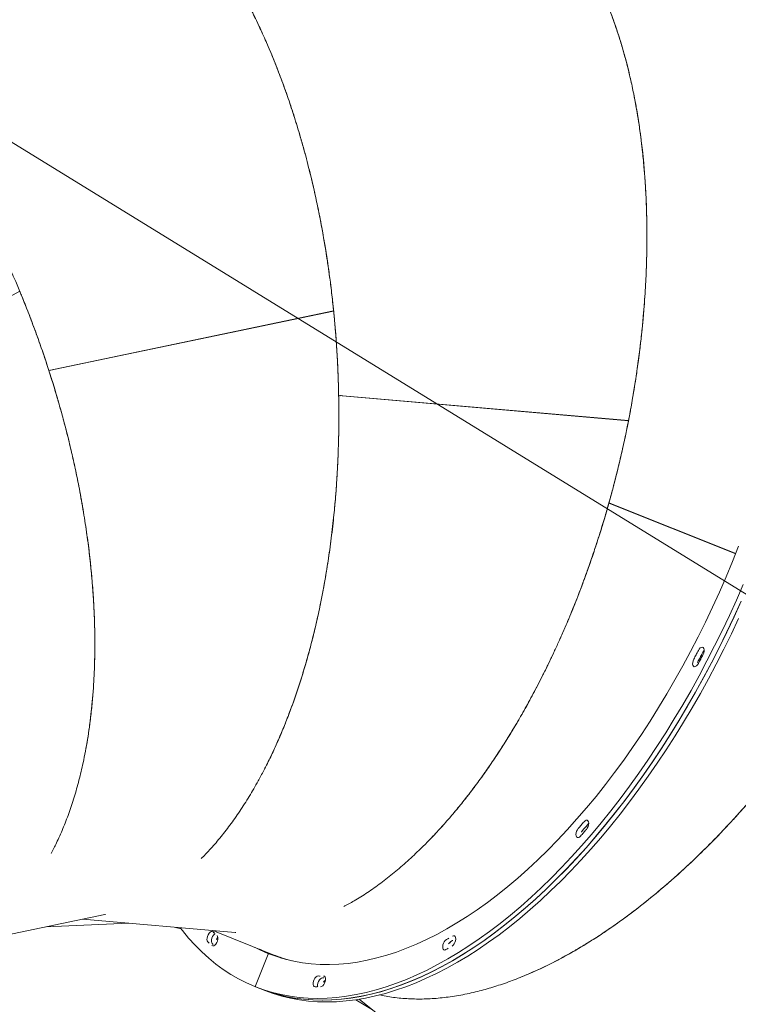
# Model space of a CAD drawing. Extents: x 5459245 to 5462690, y 5971016 to 5972523.
# Tile 50 of 136: x 5462442.124 to 5462442.627, y 5972214.26 to 5972214.949. Entities that reach past the tile are written whole.
import ezdxf

# ---------------------------------------------------------------- set-up
doc = ezdxf.new("R2010")
doc.units = 0
doc.layers.add('A_MAŁA ARCHITEKTURA', color=195, linetype='CONTINUOUS', lineweight=9)

# ---------------------------------------------------------------- blocks, each defined once
blk = doc.blocks.new('MEGA')
at = {"layer": 'A_MAŁA ARCHITEKTURA'}
for p, q in [((5462444.56116, 5972220.61495), (5462444.56116, 5972216.37942)), ((5462444.47545, 5972219.36803), (5462444.29876, 5972219.46927)), ((5462444.57876, 5972219.17355), (5462444.43884, 5972219.3215)), ((5462444.57882, 5972219.17359), (5462444.43888, 5972219.32155)), ((5462444.5781, 5972219.17435), (5462444.439, 5972219.32143)), ((5462444.43963, 5972219.32076), (5462444.43968, 5972219.32062)), ((5462444.43971, 5972219.32068), (5462444.43975, 5972219.32054)), ((5462444.43995, 5972219.32043), (5462444.44, 5972219.32028)), ((5462444.5781, 5972219.17435), (5462444.57882, 5972219.17359)), ((5462444.06148, 5972219.16646), (5462444.135, 5972219.08872)), ((5462444.62151, 5972218.95753), (5462444.53027, 5972219.13959)), ((5462444.62158, 5972218.95755), (5462444.53033, 5972219.13962)), ((5462444.62111, 5972218.95849), (5462444.53041, 5972219.13947)), ((5462444.53082, 5972219.13865), (5462444.53082, 5972219.13849)), ((5462444.53087, 5972219.13855), (5462444.53087, 5972219.13839)), ((5462444.53103, 5972219.13823), (5462444.53103, 5972219.13808)), ((5462444.10638, 5972219.11899), (5462444.13872, 5972219.07118)), ((5462444.12422, 5972219.10012), (5462444.17216, 5972219.00446)), ((5462444.15304, 5972219.04262), (5462444.15451, 5972219.03788)), ((5462444.16513, 5972219.0185), (5462444.17292, 5972218.97351)), ((5462444.16226, 5972219.01299), (5462444.16242, 5972219.01249)), ((5462444.17134, 5972218.97679), (5462444.14778, 5972218.97271)), ((5462444.14733, 5972218.97238), (5462444.14724, 5972218.97288)), ((5462444.14733, 5972218.97237), (5462444.14791, 5972218.96902)), ((5462444.14844, 5972218.96598), (5462444.14791, 5972218.96902)), ((5462444.14795, 5972218.9688), (5462444.14853, 5972218.96546)), ((5462444.17292, 5972218.97351), (5462444.17409, 5972218.96679)), ((5462444.14844, 5972218.96596), (5462444.14844, 5972218.96598)), ((5462444.62111, 5972218.95849), (5462444.62158, 5972218.95755)), ((5462444.1762, 5972218.93327), (5462444.1762, 5972218.93276)), ((5462444.5816, 5972218.84486), (5462444.56528, 5972218.93901)), ((5462444.58166, 5972218.84487), (5462444.56534, 5972218.93903)), ((5462444.58166, 5972218.84487), (5462444.56537, 5972218.93887)), ((5462444.56553, 5972218.93796), (5462444.56549, 5972218.93781)), ((5462444.56555, 5972218.93785), (5462444.56551, 5972218.9377)), ((5462444.56561, 5972218.9375), (5462444.56557, 5972218.93735)), ((5462444.17796, 5972218.90588), (5462444.16777, 5972218.82231)), ((5462444.17642, 5972218.90769), (5462444.17654, 5972218.89424)), ((5462444.3669, 5972218.83359), (5462444.36675, 5972218.83361)), ((5462444.36675, 5972218.83361), (5462444.3669, 5972218.83359))]:
    blk.add_line(p, q, dxfattribs=at)
at = {"layer": 'A_MAŁA ARCHITEKTURA', "flags": 128}
for points in [[(5462444.14733, 5972218.97237), (5462444.14858, 5972218.96624), (5462444.15017, 5972218.96018), (5462444.1521, 5972218.95419), (5462444.15437, 5972218.94828), (5462444.15699, 5972218.94244), (5462444.15993, 5972218.9367), (5462444.16321, 5972218.93104), (5462444.16683, 5972218.92548), (5462444.17077, 5972218.92001), (5462444.17503, 5972218.91466), (5462444.17961, 5972218.90941), (5462444.18451, 5972218.90427), (5462444.18973, 5972218.89926), (5462444.19525, 5972218.89437), (5462444.20107, 5972218.8896), (5462444.20719, 5972218.88496), (5462444.21361, 5972218.88046), (5462444.22031, 5972218.8761), (5462444.22729, 5972218.87189), (5462444.23455, 5972218.86781), (5462444.24208, 5972218.86389), (5462444.24987, 5972218.86012), (5462444.25792, 5972218.85651), (5462444.26622, 5972218.85306), (5462444.27475, 5972218.84977), (5462444.28353, 5972218.84664), (5462444.29253, 5972218.84369), (5462444.30175, 5972218.8409), (5462444.31118, 5972218.83829), (5462444.32081, 5972218.83585), (5462444.33064, 5972218.83359), (5462444.34066, 5972218.8315), (5462444.35085, 5972218.8296), (5462444.36122, 5972218.82789), (5462444.37174, 5972218.82635), (5462444.38242, 5972218.825), (5462444.39323, 5972218.82384), (5462444.40418, 5972218.82287), (5462444.41526, 5972218.82208), (5462444.42644, 5972218.82149), (5462444.43773, 5972218.82108), (5462444.44912, 5972218.82086), (5462444.46059, 5972218.82084), (5462444.47213, 5972218.821), (5462444.48374, 5972218.82135), (5462444.49541, 5972218.8219), (5462444.50712, 5972218.82263), (5462444.51886, 5972218.82355), (5462444.53063, 5972218.82466), (5462444.54241, 5972218.82596), (5462444.5542, 5972218.82744), (5462444.56598, 5972218.82911)], [(5462444.14791, 5972218.96902), (5462444.14916, 5972218.9629), (5462444.15075, 5972218.95684), (5462444.15268, 5972218.95085), (5462444.15495, 5972218.94493), (5462444.15757, 5972218.9391), (5462444.16051, 5972218.93335), (5462444.16379, 5972218.92769), (5462444.16741, 5972218.92213), (5462444.17134, 5972218.91667), (5462444.17561, 5972218.91131), (5462444.18019, 5972218.90606), (5462444.18509, 5972218.90093), (5462444.19031, 5972218.89591), (5462444.19583, 5972218.89102), (5462444.20165, 5972218.88626), (5462444.20777, 5972218.88162), (5462444.21419, 5972218.87712), (5462444.22089, 5972218.87276), (5462444.22787, 5972218.86854), (5462444.23513, 5972218.86447), (5462444.24266, 5972218.86055), (5462444.25045, 5972218.85678), (5462444.2585, 5972218.85317), (5462444.2668, 5972218.84971), (5462444.27533, 5972218.84642), (5462444.28411, 5972218.8433), (5462444.29311, 5972218.84034), (5462444.30233, 5972218.83755), (5462444.31176, 5972218.83494), (5462444.32139, 5972218.8325), (5462444.33122, 5972218.83024), (5462444.34124, 5972218.82816), (5462444.35143, 5972218.82626), (5462444.3618, 5972218.82454), (5462444.37232, 5972218.82301), (5462444.383, 5972218.82166), (5462444.39381, 5972218.8205), (5462444.40476, 5972218.81952), (5462444.41584, 5972218.81874), (5462444.42702, 5972218.81814), (5462444.43831, 5972218.81773), (5462444.4497, 5972218.81752), (5462444.46117, 5972218.81749), (5462444.47271, 5972218.81766), (5462444.48432, 5972218.81801), (5462444.49599, 5972218.81855), (5462444.5077, 5972218.81929), (5462444.51944, 5972218.82021), (5462444.53121, 5972218.82132), (5462444.54299, 5972218.82261), (5462444.55478, 5972218.8241)], [(5462444.5552, 5972218.82415), (5462444.54341, 5972218.82266), (5462444.53163, 5972218.82136), (5462444.51986, 5972218.82024), (5462444.50812, 5972218.81932), (5462444.49641, 5972218.81858), (5462444.48474, 5972218.81803), (5462444.47313, 5972218.81766), (5462444.46158, 5972218.81749), (5462444.45011, 5972218.81751), (5462444.43872, 5972218.81772), (5462444.42742, 5972218.81812), (5462444.41623, 5972218.81871), (5462444.40516, 5972218.81949), (5462444.3942, 5972218.82046), (5462444.38338, 5972218.82161), (5462444.3727, 5972218.82296), (5462444.36217, 5972218.82448), (5462444.3518, 5972218.82619), (5462444.3416, 5972218.82809), (5462444.33158, 5972218.83016), (5462444.32174, 5972218.83242), (5462444.3121, 5972218.83485), (5462444.30266, 5972218.83746), (5462444.29343, 5972218.84024), (5462444.28442, 5972218.84319), (5462444.27564, 5972218.84631), (5462444.2671, 5972218.84959), (5462444.25879, 5972218.85304), (5462444.25073, 5972218.85665), (5462444.24293, 5972218.86041), (5462444.2354, 5972218.86433), (5462444.22813, 5972218.86839), (5462444.22113, 5972218.87261), (5462444.21442, 5972218.87696), (5462444.208, 5972218.88146), (5462444.20186, 5972218.88609), (5462444.19603, 5972218.89085), (5462444.1905, 5972218.89574), (5462444.18527, 5972218.90075), (5462444.18036, 5972218.90588), (5462444.17577, 5972218.91112), (5462444.17149, 5972218.91648), (5462444.16754, 5972218.92193), (5462444.16392, 5972218.92749), (5462444.16062, 5972218.93315), (5462444.15766, 5972218.93889), (5462444.15504, 5972218.94472), (5462444.15276, 5972218.95064), (5462444.15081, 5972218.95662), (5462444.14921, 5972218.96268), (5462444.14795, 5972218.9688)], [(5462444.54399, 5972218.81932), (5462444.53221, 5972218.81802), (5462444.52044, 5972218.8169), (5462444.5087, 5972218.81597), (5462444.49699, 5972218.81523), (5462444.48532, 5972218.81468), (5462444.47371, 5972218.81432), (5462444.46216, 5972218.81415), (5462444.45069, 5972218.81417), (5462444.4393, 5972218.81438), (5462444.428, 5972218.81478), (5462444.41681, 5972218.81537), (5462444.40574, 5972218.81615), (5462444.39478, 5972218.81712), (5462444.38396, 5972218.81827), (5462444.37328, 5972218.81961), (5462444.36275, 5972218.82114), (5462444.35238, 5972218.82285), (5462444.34218, 5972218.82474), (5462444.33216, 5972218.82682), (5462444.32232, 5972218.82907), (5462444.31268, 5972218.83151), (5462444.30324, 5972218.83411), (5462444.29401, 5972218.83689), (5462444.285, 5972218.83985), (5462444.27622, 5972218.84296), (5462444.26768, 5972218.84625), (5462444.25937, 5972218.8497), (5462444.25131, 5972218.8533), (5462444.24351, 5972218.85707), (5462444.23598, 5972218.86098), (5462444.22871, 5972218.86505), (5462444.22171, 5972218.86926), (5462444.215, 5972218.87362), (5462444.20858, 5972218.87811), (5462444.20244, 5972218.88274), (5462444.19661, 5972218.8875), (5462444.19108, 5972218.89239), (5462444.18585, 5972218.8974), (5462444.18094, 5972218.90253), (5462444.17635, 5972218.90778), (5462444.17207, 5972218.91313), (5462444.16812, 5972218.91859), (5462444.1645, 5972218.92415), (5462444.1612, 5972218.9298), (5462444.15824, 5972218.93555), (5462444.15562, 5972218.94138), (5462444.15334, 5972218.94729), (5462444.15139, 5972218.95328), (5462444.14979, 5972218.95934), (5462444.14853, 5972218.96546)], [(5462444.1549, 5972219.03889), (5462444.15402, 5972219.03656), (5462444.1518, 5972219.03008), (5462444.14992, 5972219.02361), (5462444.14838, 5972219.01716), (5462444.14718, 5972219.01073), (5462444.14632, 5972219.00432), (5462444.14582, 5972218.99795), (5462444.14565, 5972218.99161), (5462444.14584, 5972218.98532), (5462444.14637, 5972218.97907), (5462444.14724, 5972218.97288)], [(5462444.16445, 5972219.01776), (5462444.1644, 5972219.01841), (5462444.16397, 5972219.01898), (5462444.1632, 5972219.0194), (5462444.16217, 5972219.01964), (5462444.16098, 5972219.01967), (5462444.15975, 5972219.01949), (5462444.15859, 5972219.01911), (5462444.15763, 5972219.01858), (5462444.15694, 5972219.01794), (5462444.15661, 5972219.01727)], [(5462444.15719, 5972219.01392), (5462444.15752, 5972219.0146), (5462444.15821, 5972219.01524), (5462444.15917, 5972219.01577), (5462444.16033, 5972219.01614), (5462444.16156, 5972219.01632), (5462444.16275, 5972219.01629), (5462444.16378, 5972219.01606), (5462444.16408, 5972219.01593)], [(5462444.16408, 5972219.01593), (5462444.16378, 5972219.01606), (5462444.16275, 5972219.01629), (5462444.16156, 5972219.01632), (5462444.16033, 5972219.01614), (5462444.15917, 5972219.01577), (5462444.15821, 5972219.01524), (5462444.15752, 5972219.0146), (5462444.15719, 5972219.01392)], [(5462444.15588, 5972219.01346), (5462444.15595, 5972219.01281), (5462444.1564, 5972219.01225), (5462444.15719, 5972219.01184), (5462444.15823, 5972219.01161), (5462444.15942, 5972219.01159), (5462444.16065, 5972219.01179), (5462444.1618, 5972219.01217), (5462444.16275, 5972219.01271), (5462444.16342, 5972219.01335), (5462444.16373, 5972219.01403)], [(5462444.1706, 5972218.98693), (5462444.17094, 5972218.98323), (5462444.17179, 5972218.97713)], [(5462444.17216, 5972218.9751), (5462444.17154, 5972218.97968), (5462444.17118, 5972218.98358)], [(5462444.17118, 5972218.98358), (5462444.17152, 5972218.97988), (5462444.17216, 5972218.9751)], [(5462444.17134, 5972218.97679), (5462444.17144, 5972218.97681), (5462444.17153, 5972218.97684), (5462444.17161, 5972218.97688), (5462444.17168, 5972218.97693), (5462444.17173, 5972218.97697), (5462444.17177, 5972218.97703), (5462444.17179, 5972218.97708), (5462444.17179, 5972218.97713)], [(5462444.17188, 5972218.97662), (5462444.17186, 5972218.97667), (5462444.17183, 5972218.97671), (5462444.17177, 5972218.97675), (5462444.1717, 5972218.97677), (5462444.17162, 5972218.97679), (5462444.17154, 5972218.9768), (5462444.17144, 5972218.9768), (5462444.17134, 5972218.97679)], [(5462444.17249, 5972218.97344), (5462444.17212, 5972218.97633), (5462444.17176, 5972218.98024)], [(5462444.17188, 5972218.97662), (5462444.1731, 5972218.97065), (5462444.17468, 5972218.96474), (5462444.17659, 5972218.95891), (5462444.17886, 5972218.95315), (5462444.18146, 5972218.94748), (5462444.1844, 5972218.94189), (5462444.18769, 5972218.9364), (5462444.1913, 5972218.931), (5462444.19525, 5972218.92571), (5462444.19952, 5972218.92052), (5462444.20412, 5972218.91545), (5462444.20903, 5972218.9105), (5462444.21426, 5972218.90567), (5462444.2198, 5972218.90096), (5462444.22564, 5972218.89638), (5462444.23179, 5972218.89194), (5462444.23822, 5972218.88764), (5462444.24495, 5972218.88349), (5462444.25195, 5972218.87947), (5462444.25923, 5972218.87562), (5462444.26677, 5972218.87191), (5462444.27458, 5972218.86836), (5462444.28264, 5972218.86498), (5462444.29094, 5972218.86175), (5462444.29949, 5972218.8587), (5462444.30826, 5972218.85581), (5462444.31726, 5972218.8531), (5462444.32647, 5972218.85057), (5462444.33588, 5972218.84821), (5462444.34549, 5972218.84603), (5462444.35529, 5972218.84403), (5462444.36527, 5972218.84222), (5462444.37542, 5972218.84059), (5462444.38573, 5972218.83915), (5462444.39618, 5972218.8379), (5462444.40678, 5972218.83683), (5462444.41751, 5972218.83596), (5462444.42836, 5972218.83528), (5462444.43932, 5972218.83479), (5462444.45038, 5972218.83449), (5462444.46153, 5972218.83438), (5462444.47275, 5972218.83447), (5462444.48405, 5972218.83475), (5462444.49541, 5972218.83523), (5462444.50682, 5972218.83589), (5462444.51826, 5972218.83675), (5462444.52973, 5972218.83779), (5462444.54122, 5972218.83903), (5462444.55271, 5972218.84045), (5462444.5642, 5972218.84206), (5462444.57567, 5972218.84386), (5462444.58712, 5972218.84584)], [(5462444.14724, 5972218.97288), (5462444.14726, 5972218.97284), (5462444.1473, 5972218.97279), (5462444.14735, 5972218.97276), (5462444.14742, 5972218.97273), (5462444.1475, 5972218.97271), (5462444.14759, 5972218.9727), (5462444.14768, 5972218.9727), (5462444.14778, 5972218.97271)], [(5462444.14778, 5972218.97271), (5462444.14768, 5972218.97269), (5462444.14759, 5972218.97266), (5462444.14751, 5972218.97262), (5462444.14744, 5972218.97258), (5462444.14739, 5972218.97253), (5462444.14735, 5972218.97247), (5462444.14733, 5972218.97242), (5462444.14733, 5972218.97237)], [(5462444.17674, 5972218.93895), (5462444.17622, 5972218.93949), (5462444.17538, 5972218.93987), (5462444.1743, 5972218.94005), (5462444.17309, 5972218.94003), (5462444.17187, 5972218.9398), (5462444.17075, 5972218.93938), (5462444.16984, 5972218.93882), (5462444.16924, 5972218.93816), (5462444.16901, 5972218.93749), (5462444.16916, 5972218.93685)], [(5462444.17732, 5972218.93561), (5462444.1768, 5972218.93614), (5462444.17596, 5972218.93652), (5462444.17488, 5972218.93671), (5462444.17367, 5972218.93669), (5462444.17245, 5972218.93645), (5462444.17133, 5972218.93604), (5462444.17042, 5972218.93547), (5462444.17012, 5972218.93519)], [(5462444.17012, 5972218.93519), (5462444.17042, 5972218.93547), (5462444.17133, 5972218.93604), (5462444.17245, 5972218.93645), (5462444.17367, 5972218.93669), (5462444.17488, 5972218.93671), (5462444.17596, 5972218.93652), (5462444.1768, 5972218.93614), (5462444.17732, 5972218.93561)], [(5462444.17113, 5972218.93351), (5462444.17167, 5972218.93298), (5462444.17253, 5972218.93261), (5462444.17362, 5972218.93244), (5462444.17483, 5972218.93247), (5462444.17605, 5972218.93272), (5462444.17716, 5972218.93315), (5462444.17805, 5972218.93372), (5462444.17863, 5972218.93437), (5462444.17885, 5972218.93505), (5462444.17868, 5972218.93568)], [(5462444.24547, 5972218.87582), (5462444.24456, 5972218.87615), (5462444.24344, 5972218.87629), (5462444.24221, 5972218.87621), (5462444.241, 5972218.87593), (5462444.23993, 5972218.87547), (5462444.2391, 5972218.87488), (5462444.23858, 5972218.87421), (5462444.23844, 5972218.87354), (5462444.23869, 5972218.87292), (5462444.23929, 5972218.87242)], [(5462444.24367, 5972218.87006), (5462444.2446, 5972218.86974), (5462444.24573, 5972218.86961), (5462444.24696, 5972218.8697), (5462444.24816, 5972218.87), (5462444.24923, 5972218.87046), (5462444.25004, 5972218.87106), (5462444.25054, 5972218.87173), (5462444.25066, 5972218.8724), (5462444.25039, 5972218.87301), (5462444.24977, 5972218.8735)], [(5462444.36017, 5972218.83796), (5462444.35901, 5972218.83804), (5462444.35778, 5972218.83791), (5462444.35659, 5972218.83758), (5462444.35557, 5972218.83709), (5462444.35481, 5972218.83647), (5462444.35439, 5972218.8358), (5462444.35434, 5972218.83513), (5462444.35468, 5972218.83454), (5462444.35537, 5972218.83408), (5462444.35634, 5972218.83379)], [(5462444.36617, 5972218.83696), (5462444.36542, 5972218.83708), (5462444.36467, 5972218.8372), (5462444.36392, 5972218.83733), (5462444.36317, 5972218.83745), (5462444.36242, 5972218.83758), (5462444.36167, 5972218.8377), (5462444.36092, 5972218.83783), (5462444.36017, 5972218.83796)], [(5462444.36247, 5972218.83277), (5462444.36363, 5972218.8327), (5462444.36487, 5972218.83284), (5462444.36605, 5972218.83318), (5462444.36706, 5972218.83368), (5462444.3678, 5972218.8343), (5462444.3682, 5972218.83498), (5462444.36823, 5972218.83564), (5462444.36787, 5972218.83623), (5462444.36716, 5972218.83668), (5462444.36617, 5972218.83696)], [(5462444.35634, 5972218.83379), (5462444.3571, 5972218.83366), (5462444.35787, 5972218.83353), (5462444.35863, 5972218.8334), (5462444.3594, 5972218.83327), (5462444.36016, 5972218.83314), (5462444.36093, 5972218.83302), (5462444.3617, 5972218.83289), (5462444.36247, 5972218.83277)], [(5462444.36675, 5972218.83361), (5462444.366, 5972218.83374), (5462444.36525, 5972218.83386), (5462444.3645, 5972218.83398), (5462444.36375, 5972218.83411), (5462444.363, 5972218.83423), (5462444.36225, 5972218.83436), (5462444.3615, 5972218.83449), (5462444.36075, 5972218.83462)], [(5462444.36075, 5972218.83462), (5462444.3615, 5972218.83449), (5462444.36225, 5972218.83436), (5462444.363, 5972218.83423), (5462444.36375, 5972218.83411), (5462444.3645, 5972218.83398), (5462444.36525, 5972218.83386), (5462444.366, 5972218.83374), (5462444.36675, 5972218.83361)], [(5462444.50339, 5972218.83115), (5462444.50215, 5972218.83097), (5462444.501, 5972218.83059), (5462444.50003, 5972218.83006), (5462444.49935, 5972218.82943), (5462444.49902, 5972218.82875), (5462444.49907, 5972218.82809), (5462444.4995, 5972218.82753), (5462444.50027, 5972218.8271), (5462444.5013, 5972218.82687), (5462444.50249, 5972218.82684)], [(5462444.51018, 5972218.83161), (5462444.50933, 5972218.83155), (5462444.50848, 5972218.83149), (5462444.50763, 5972218.83143), (5462444.50678, 5972218.83137), (5462444.50593, 5972218.83131), (5462444.50509, 5972218.83126), (5462444.50424, 5972218.8312), (5462444.50339, 5972218.83115)], [(5462444.50942, 5972218.82731), (5462444.51065, 5972218.8275), (5462444.5118, 5972218.82789), (5462444.51275, 5972218.82842), (5462444.51342, 5972218.82906), (5462444.51373, 5972218.82974), (5462444.51365, 5972218.83039), (5462444.5132, 5972218.83095), (5462444.51242, 5972218.83137), (5462444.51138, 5972218.83159), (5462444.51018, 5972218.83161)], [(5462444.50249, 5972218.82684), (5462444.50335, 5972218.82689), (5462444.50422, 5972218.82695), (5462444.50508, 5972218.82701), (5462444.50595, 5972218.82706), (5462444.50682, 5972218.82712), (5462444.50768, 5972218.82718), (5462444.50855, 5972218.82725), (5462444.50942, 5972218.82731)], [(5462444.51076, 5972218.82827), (5462444.50991, 5972218.8282), (5462444.50906, 5972218.82814), (5462444.50821, 5972218.82809), (5462444.50736, 5972218.82803), (5462444.50651, 5972218.82797), (5462444.50566, 5972218.82791), (5462444.50482, 5972218.82786), (5462444.50397, 5972218.82781)], [(5462444.50397, 5972218.82781), (5462444.50482, 5972218.82786), (5462444.50566, 5972218.82791), (5462444.50651, 5972218.82797), (5462444.50736, 5972218.82803), (5462444.50821, 5972218.82809), (5462444.50906, 5972218.82814), (5462444.50991, 5972218.8282), (5462444.51076, 5972218.82827)], [(5462444.51239, 5972218.82818), (5462444.51196, 5972218.82825), (5462444.51076, 5972218.82827)], [(5462444.51076, 5972218.82827), (5462444.51196, 5972218.82825), (5462444.51239, 5972218.82818)]]:
    blk.add_lwpolyline(points, dxfattribs=at)
at = {"layer": 'A_MAŁA ARCHITEKTURA'}
for centre, radius, start, end in [((5462444.28021, 5972218.99141), 0.12627, 168.18604, 169.94539), ((5462444.28557, 5972218.99243), 0.12374, 168.18604, 169.94539), ((5462444.2815, 5972218.98793), 0.127, 168.18856, 169.07438), ((5462444.28146, 5972218.98794), 0.12695, 168.18841, 169.07453), ((5462444.16245, 5972219.00652), 0.00648, 84.46497, 128.55414), ((5462444.27667, 5972218.99151), 0.10529, 189.84151, 197.31289), ((5462444.27882, 5972218.99945), 0.12627, 209.72157, 211.48092), ((5462444.17483, 5972218.92706), 0.00634, 70.58732, 115.72748), ((5462444.2842, 5972219.0003), 0.12374, 209.72157, 211.48092), ((5462444.28418, 5972218.99661), 0.12304, 209.71907, 210.61903), ((5462444.28421, 5972218.99663), 0.12308, 209.71922, 210.61888), ((5462444.36811, 5972219.10642), 0.26711, 241.16728, 242.2349), ((5462444.24363, 5972218.86668), 0.00628, 67.31426, 123.2677), ((5462444.37171, 5972219.10513), 0.26176, 241.16728, 242.2349), ((5462444.3718, 5972219.1009), 0.26075, 241.16601, 242.02308), ((5462444.37199, 5972219.10124), 0.26114, 241.16664, 242.02244), ((5462444.35968, 5972218.82769), 0.00701, 81.19818, 119.25138), ((5462444.50433, 5972218.82089), 0.00693, 93.00749, 119.37863)]:
    blk.add_arc(centre, radius, start, end, dxfattribs=at)
for points, knots in [([(5462444.58137, 5972219.68902), (5462444.58184, 5972219.68633), (5462444.58293, 5972219.68016), (5462444.58396, 5972219.66996), (5462444.58461, 5972219.65854), (5462444.58469, 5972219.64663), (5462444.58422, 5972219.63438), (5462444.58332, 5972219.62332), (5462444.5822, 5972219.6136), (5462444.58102, 5972219.6052), (5462444.57959, 5972219.59662), (5462444.57792, 5972219.58785), (5462444.57599, 5972219.5789), (5462444.57368, 5972219.56922), (5462444.5709, 5972219.55875), (5462444.56759, 5972219.54746), (5462444.56386, 5972219.53585), (5462444.55971, 5972219.52396), (5462444.55523, 5972219.51208), (5462444.55113, 5972219.50194), (5462444.54759, 5972219.4936), (5462444.54461, 5972219.48682), (5462444.54147, 5972219.47991), (5462444.53816, 5972219.47288), (5462444.53468, 5972219.46573), (5462444.53103, 5972219.45847), (5462444.52721, 5972219.4511), (5462444.52227, 5972219.44187), (5462444.51599, 5972219.43061), (5462444.50833, 5972219.41758), (5462444.5017, 5972219.40686), (5462444.49638, 5972219.39855), (5462444.49233, 5972219.39236), (5462444.48814, 5972219.38612), (5462444.48413, 5972219.38026), (5462444.48061, 5972219.37523), (5462444.4775, 5972219.37086), (5462444.47449, 5972219.36669), (5462444.47124, 5972219.36225), (5462444.46775, 5972219.35755), (5462444.46383, 5972219.35238), (5462444.45955, 5972219.34684), (5462444.45503, 5972219.34111), (5462444.45073, 5972219.33576), (5462444.44687, 5972219.33105), (5462444.44364, 5972219.32717), (5462444.44105, 5972219.32409), (5462444.43953, 5972219.32231), (5462444.43888, 5972219.32155)], [0, 0, 0, 0, 0.027644, 0.063342, 0.099386, 0.13578, 0.172523, 0.208595, 0.231893, 0.255417, 0.279165, 0.303138, 0.327337, 0.351762, 0.38084, 0.410456, 0.44061, 0.471303, 0.502534, 0.531979, 0.548934, 0.566184, 0.583729, 0.601569, 0.619704, 0.638135, 0.65686, 0.675881, 0.708576, 0.742974, 0.776038, 0.791558, 0.807685, 0.82442, 0.840635, 0.853931, 0.864329, 0.875478, 0.887378, 0.900028, 0.91343, 0.929443, 0.945359, 0.96074, 0.973896, 0.984824, 0.993525, 1, 1, 1, 1]), ([(5462444.57882, 5972219.17359), (5462444.5822, 5972219.1762), (5462444.5887, 5972219.18121), (5462444.59788, 5972219.18861), (5462444.60671, 5972219.19595), (5462444.61554, 5972219.20353), (5462444.62445, 5972219.21144), (5462444.63336, 5972219.21964), (5462444.64119, 5972219.22711), (5462444.64808, 5972219.2339), (5462444.65387, 5972219.23974), (5462444.65945, 5972219.24551), (5462444.66483, 5972219.25122), (5462444.67001, 5972219.25686), (5462444.67499, 5972219.26241), (5462444.67977, 5972219.26788), (5462444.6858, 5972219.27495), (5462444.69291, 5972219.28359), (5462444.70091, 5972219.29381), (5462444.70841, 5972219.30388), (5462444.71541, 5972219.31377), (5462444.72206, 5972219.32368), (5462444.7283, 5972219.3335), (5462444.73413, 5972219.34327), (5462444.73949, 5972219.3528), (5462444.74442, 5972219.36218), (5462444.74894, 5972219.3714), (5462444.75402, 5972219.38259), (5462444.75933, 5972219.39566), (5462444.7644, 5972219.41046), (5462444.76843, 5972219.42487), (5462444.77143, 5972219.43899), (5462444.77339, 5972219.45277), (5462444.77429, 5972219.46611), (5462444.77414, 5972219.47899), (5462444.77294, 5972219.49139), (5462444.77067, 5972219.50328), (5462444.76736, 5972219.51457), (5462444.76302, 5972219.52524), (5462444.75763, 5972219.53527), (5462444.75132, 5972219.54465), (5462444.7463, 5972219.55029), (5462444.7438, 5972219.55309)], [0, 0, 0, 0, 0.021397, 0.041159, 0.059285, 0.079279, 0.100059, 0.119873, 0.141168, 0.155678, 0.169933, 0.183933, 0.197677, 0.211165, 0.224398, 0.237376, 0.250098, 0.274428, 0.298304, 0.321727, 0.344696, 0.367213, 0.390613, 0.413071, 0.435258, 0.457174, 0.478819, 0.500193, 0.536513, 0.572356, 0.607726, 0.643316, 0.679262, 0.714914, 0.750274, 0.786186, 0.821948, 0.857563, 0.893189, 0.928925, 0.964647, 1, 1, 1, 1]), ([(5462444.77286, 5972219.45029), (5462444.77254, 5972219.44757), (5462444.7718, 5972219.44135), (5462444.76984, 5972219.43129), (5462444.76716, 5972219.42017), (5462444.7638, 5972219.40874), (5462444.75982, 5972219.39715), (5462444.75576, 5972219.38682), (5462444.75188, 5972219.37783), (5462444.74832, 5972219.37014), (5462444.74448, 5972219.36233), (5462444.74035, 5972219.35442), (5462444.73592, 5972219.34641), (5462444.7309, 5972219.33781), (5462444.72522, 5972219.32859), (5462444.71879, 5972219.31873), (5462444.71187, 5972219.3087), (5462444.70446, 5972219.29851), (5462444.69674, 5972219.28843), (5462444.68989, 5972219.2799), (5462444.68409, 5972219.27295), (5462444.67928, 5972219.26731), (5462444.67427, 5972219.2616), (5462444.66907, 5972219.25583), (5462444.66368, 5972219.24999), (5462444.65809, 5972219.24409), (5462444.6523, 5972219.23814), (5462444.64491, 5972219.23073), (5462444.63564, 5972219.22176), (5462444.62455, 5972219.2115), (5462444.61511, 5972219.20315), (5462444.60761, 5972219.19673), (5462444.60194, 5972219.19198), (5462444.59613, 5972219.18721), (5462444.5906, 5972219.18276), (5462444.58578, 5972219.17896), (5462444.58155, 5972219.17568), (5462444.57746, 5972219.17255), (5462444.57306, 5972219.16924), (5462444.56836, 5972219.16575), (5462444.56312, 5972219.16193), (5462444.55742, 5972219.15786), (5462444.55144, 5972219.15368), (5462444.54578, 5972219.1498), (5462444.54072, 5972219.14641), (5462444.5365, 5972219.14362), (5462444.53313, 5972219.14143), (5462444.53117, 5972219.14016), (5462444.53033, 5972219.13962)], [0, 0, 0, 0, 0.0276442, 0.0633415, 0.0993865, 0.1357799, 0.1725225, 0.2085948, 0.2318932, 0.2554165, 0.2791648, 0.3031384, 0.3273373, 0.3517618, 0.3808397, 0.4104557, 0.44061, 0.4713029, 0.5025344, 0.5319786, 0.5489337, 0.5661838, 0.5837289, 0.6015691, 0.6197043, 0.6381347, 0.6568602, 0.6758807, 0.7085759, 0.7429739, 0.7760383, 0.791558, 0.8076851, 0.8244197, 0.8406349, 0.8539306, 0.8643287, 0.8754777, 0.8873775, 0.9000283, 0.9134299, 0.9294426, 0.9453586, 0.9607406, 0.9738958, 0.984824, 0.9935255, 1, 1, 1, 1]), ([(5462444.15172, 5972219.14312), (5462444.15447, 5972219.1433), (5462444.16075, 5972219.14369), (5462444.17092, 5972219.1451), (5462444.18217, 5972219.14715), (5462444.19377, 5972219.14987), (5462444.20557, 5972219.15321), (5462444.21611, 5972219.15669), (5462444.2253, 5972219.16006), (5462444.23317, 5972219.16318), (5462444.24118, 5972219.16659), (5462444.24931, 5972219.17028), (5462444.25756, 5972219.17426), (5462444.26643, 5972219.17879), (5462444.27595, 5972219.18395), (5462444.28615, 5972219.18982), (5462444.29655, 5972219.19617), (5462444.30714, 5972219.203), (5462444.31763, 5972219.21015), (5462444.32652, 5972219.21652), (5462444.33379, 5972219.22192), (5462444.33969, 5972219.22641), (5462444.34566, 5972219.23109), (5462444.35172, 5972219.23596), (5462444.35785, 5972219.24102), (5462444.36405, 5972219.24627), (5462444.37031, 5972219.25172), (5462444.37812, 5972219.2587), (5462444.38759, 5972219.26745), (5462444.39845, 5972219.27796), (5462444.40731, 5972219.28692), (5462444.41414, 5972219.29405), (5462444.4192, 5972219.29944), (5462444.42428, 5972219.30497), (5462444.42903, 5972219.31025), (5462444.43309, 5972219.31485), (5462444.43661, 5972219.31889), (5462444.43996, 5972219.3228), (5462444.44351, 5972219.32701), (5462444.44725, 5972219.33151), (5462444.45135, 5972219.33653), (5462444.45573, 5972219.34198), (5462444.46023, 5972219.34771), (5462444.46441, 5972219.35314), (5462444.46807, 5972219.35799), (5462444.47109, 5972219.36206), (5462444.47348, 5972219.36531), (5462444.47486, 5972219.36721), (5462444.47545, 5972219.36803)], [0, 0, 0, 0, 0.0278314, 0.0635235, 0.0995622, 0.1359483, 0.1726827, 0.2087469, 0.2320407, 0.2555593, 0.2793031, 0.3032721, 0.3274666, 0.3518866, 0.3809584, 0.4105685, 0.440717, 0.4714041, 0.50263, 0.5320681, 0.5490194, 0.5662659, 0.5838075, 0.6016443, 0.6197762, 0.6382033, 0.6569256, 0.6759431, 0.7086311, 0.7430229, 0.7760797, 0.791596, 0.8077202, 0.8244523, 0.8406638, 0.8539511, 0.8643449, 0.8754912, 0.8873898, 0.9000409, 0.9134444, 0.9294262, 0.9453016, 0.960657, 0.9738045, 0.9847442, 0.9934761, 1, 1, 1, 1]), ([(5462444.43884, 5972219.3215), (5462444.43605, 5972219.31827), (5462444.43068, 5972219.31206), (5462444.42278, 5972219.3033), (5462444.41497, 5972219.29489), (5462444.4069, 5972219.2865), (5462444.3985, 5972219.27804), (5462444.38982, 5972219.2696), (5462444.38193, 5972219.2622), (5462444.37477, 5972219.25569), (5462444.36861, 5972219.25023), (5462444.36253, 5972219.24498), (5462444.35653, 5972219.23993), (5462444.35062, 5972219.23507), (5462444.3448, 5972219.23041), (5462444.33906, 5972219.22594), (5462444.33168, 5972219.22031), (5462444.32265, 5972219.21369), (5462444.312, 5972219.20627), (5462444.30153, 5972219.19934), (5462444.29126, 5972219.1929), (5462444.281, 5972219.18681), (5462444.27084, 5972219.18113), (5462444.26076, 5972219.17585), (5462444.25094, 5972219.17103), (5462444.2413, 5972219.16664), (5462444.23315, 5972219.16315), (5462444.22824, 5972219.16127), (5462444.22645, 5972219.16058)], [0, 0, 0, 0, 0.043566, 0.083797, 0.120695, 0.161398, 0.203703, 0.244039, 0.287392, 0.316933, 0.345954, 0.374454, 0.402434, 0.429894, 0.456833, 0.483252, 0.509151, 0.558682, 0.60729, 0.654974, 0.701736, 0.747575, 0.795212, 0.840933, 0.886101, 0.930718, 0.974783, 1, 1, 1, 1]), ([(5462444.62158, 5972218.95755), (5462444.62556, 5972218.95907), (5462444.63324, 5972218.96199), (5462444.64416, 5972218.96643), (5462444.65473, 5972218.9709), (5462444.66538, 5972218.97561), (5462444.67619, 5972218.98062), (5462444.68709, 5972218.98589), (5462444.69674, 5972218.99078), (5462444.7053, 5972218.99528), (5462444.71253, 5972218.99921), (5462444.71955, 5972219.00313), (5462444.72634, 5972219.00704), (5462444.73292, 5972219.01094), (5462444.7393, 5972219.01482), (5462444.74546, 5972219.01867), (5462444.75326, 5972219.0237), (5462444.76257, 5972219.02992), (5462444.77318, 5972219.03739), (5462444.78327, 5972219.04486), (5462444.79283, 5972219.05232), (5462444.80206, 5972219.05988), (5462444.81086, 5972219.06749), (5462444.81927, 5972219.07515), (5462444.82715, 5972219.08273), (5462444.83458, 5972219.09029), (5462444.84157, 5972219.0978), (5462444.84967, 5972219.10705), (5462444.85852, 5972219.11803), (5462444.86766, 5972219.13073), (5462444.87567, 5972219.14337), (5462444.88262, 5972219.15602), (5462444.88848, 5972219.16864), (5462444.8932, 5972219.18115), (5462444.89677, 5972219.19353), (5462444.8992, 5972219.20575), (5462444.90046, 5972219.21779), (5462444.90055, 5972219.22955), (5462444.89948, 5972219.24103), (5462444.89721, 5972219.25218), (5462444.89388, 5972219.26298), (5462444.8907, 5972219.26983), (5462444.88912, 5972219.27324)], [0, 0, 0, 0, 0.021397, 0.041159, 0.059285, 0.079279, 0.100059, 0.119873, 0.141168, 0.155678, 0.169933, 0.183933, 0.197677, 0.211165, 0.224398, 0.237376, 0.250098, 0.274428, 0.298304, 0.321727, 0.344696, 0.367213, 0.390613, 0.413071, 0.435258, 0.457174, 0.478819, 0.500193, 0.536513, 0.572356, 0.607726, 0.643316, 0.679262, 0.714914, 0.750274, 0.786186, 0.821948, 0.857563, 0.893189, 0.928925, 0.964647, 1, 1, 1, 1]), ([(5462444.20388, 5972219.05172), (5462444.20656, 5972219.05109), (5462444.21268, 5972219.04965), (5462444.22283, 5972219.04806), (5462444.23419, 5972219.04678), (5462444.24608, 5972219.04603), (5462444.25834, 5972219.04582), (5462444.26944, 5972219.04611), (5462444.27921, 5972219.04669), (5462444.28765, 5972219.0474), (5462444.2963, 5972219.04835), (5462444.30515, 5972219.04953), (5462444.3142, 5972219.05096), (5462444.32399, 5972219.05274), (5462444.3346, 5972219.05493), (5462444.34606, 5972219.05761), (5462444.35785, 5972219.06068), (5462444.36996, 5972219.06417), (5462444.38207, 5972219.06798), (5462444.39242, 5972219.07151), (5462444.40094, 5972219.07458), (5462444.40788, 5972219.07718), (5462444.41496, 5972219.07994), (5462444.42216, 5972219.08285), (5462444.42949, 5972219.08592), (5462444.43694, 5972219.08916), (5462444.44452, 5972219.09257), (5462444.45401, 5972219.09699), (5462444.46559, 5972219.10264), (5462444.47903, 5972219.10956), (5462444.4901, 5972219.11558), (5462444.49869, 5972219.12043), (5462444.5051, 5972219.12413), (5462444.51157, 5972219.12796), (5462444.51763, 5972219.13165), (5462444.52285, 5972219.13488), (5462444.52738, 5972219.13773), (5462444.53172, 5972219.14051), (5462444.53633, 5972219.14351), (5462444.54122, 5972219.14674), (5462444.5466, 5972219.15036), (5462444.55235, 5972219.15431), (5462444.55832, 5972219.1585), (5462444.56389, 5972219.16249), (5462444.5688, 5972219.16608), (5462444.57287, 5972219.1691), (5462444.57609, 5972219.17152), (5462444.57797, 5972219.17294), (5462444.57876, 5972219.17355)], [0, 0, 0, 0, 0.027832, 0.063524, 0.099563, 0.135949, 0.172683, 0.208748, 0.232041, 0.25556, 0.279304, 0.303273, 0.327467, 0.351887, 0.380959, 0.410569, 0.440717, 0.471404, 0.50263, 0.532068, 0.54902, 0.566266, 0.583808, 0.601645, 0.619776, 0.638204, 0.656926, 0.675943, 0.708631, 0.743023, 0.77608, 0.791596, 0.80772, 0.824452, 0.840664, 0.853951, 0.864345, 0.875491, 0.88739, 0.900041, 0.913444, 0.929426, 0.945302, 0.960657, 0.973805, 0.984744, 0.993476, 1, 1, 1, 1]), ([(5462444.88296, 5972219.15716), (5462444.88139, 5972219.15407), (5462444.87796, 5972219.14734), (5462444.87164, 5972219.13689), (5462444.86421, 5972219.12582), (5462444.85593, 5972219.11474), (5462444.8469, 5972219.10377), (5462444.83716, 5972219.09294), (5462444.82664, 5972219.08215), (5462444.81695, 5972219.07297), (5462444.80861, 5972219.06553), (5462444.80191, 5972219.05978), (5462444.79508, 5972219.05415), (5462444.78797, 5972219.0485), (5462444.78056, 5972219.04285), (5462444.77286, 5972219.03718), (5462444.76493, 5972219.03158), (5462444.75558, 5972219.02521), (5462444.74459, 5972219.01807), (5462444.73166, 5972219.01012), (5462444.71789, 5972219.00213), (5462444.70566, 5972218.99544), (5462444.69537, 5972218.99008), (5462444.68725, 5972218.98599), (5462444.67895, 5972218.98194), (5462444.67059, 5972218.97801), (5462444.66285, 5972218.97449), (5462444.65576, 5972218.97137), (5462444.64906, 5972218.96849), (5462444.64205, 5972218.96557), (5462444.63537, 5972218.96288), (5462444.62958, 5972218.9606), (5462444.62468, 5972218.95872), (5462444.61997, 5972218.95695), (5462444.6149, 5972218.95508), (5462444.60947, 5972218.95313), (5462444.6035, 5972218.95104), (5462444.59703, 5972218.94883), (5462444.59021, 5972218.94659), (5462444.58365, 5972218.9445), (5462444.57776, 5972218.94268), (5462444.57279, 5972218.94119), (5462444.56876, 5972218.94001), (5462444.56638, 5972218.93933), (5462444.56534, 5972218.93903)], [0, 0, 0, 0, 0.035119, 0.076501, 0.118371, 0.160732, 0.202622, 0.243832, 0.285755, 0.328389, 0.352252, 0.374824, 0.397724, 0.42095, 0.444504, 0.468384, 0.492591, 0.516443, 0.551374, 0.587574, 0.625042, 0.663779, 0.684929, 0.705385, 0.726496, 0.748263, 0.768562, 0.784369, 0.80083, 0.817944, 0.835711, 0.849371, 0.859812, 0.87108, 0.883176, 0.896099, 0.909849, 0.925563, 0.941993, 0.957975, 0.971767, 0.983369, 0.99278, 1, 1, 1, 1]), ([(5462444.53027, 5972219.13959), (5462444.52667, 5972219.1373), (5462444.51974, 5972219.1329), (5462444.50964, 5972219.1268), (5462444.49973, 5972219.121), (5462444.48959, 5972219.11529), (5462444.47911, 5972219.10963), (5462444.46836, 5972219.10405), (5462444.45866, 5972219.09924), (5462444.44993, 5972219.09508), (5462444.44246, 5972219.09163), (5462444.43512, 5972219.08836), (5462444.42792, 5972219.08526), (5462444.42086, 5972219.08231), (5462444.41393, 5972219.07953), (5462444.40715, 5972219.0769), (5462444.39846, 5972219.07365), (5462444.3879, 5972219.06992), (5462444.37556, 5972219.06589), (5462444.36354, 5972219.06228), (5462444.35184, 5972219.05908), (5462444.34026, 5972219.05621), (5462444.32889, 5972219.05371), (5462444.31772, 5972219.05156), (5462444.30693, 5972219.04978), (5462444.29643, 5972219.04836), (5462444.28762, 5972219.04738), (5462444.28237, 5972219.04699), (5462444.28047, 5972219.04685)], [0, 0, 0, 0, 0.043566, 0.083797, 0.120695, 0.161398, 0.203703, 0.244039, 0.287392, 0.316933, 0.345954, 0.374454, 0.402434, 0.429894, 0.456833, 0.483252, 0.509151, 0.558682, 0.60729, 0.654974, 0.701736, 0.747575, 0.795212, 0.840933, 0.886101, 0.930718, 0.974783, 1, 1, 1, 1]), ([(5462444.13501, 5972219.08873), (5462444.13504, 5972219.08869), (5462444.13538, 5972219.08828), (5462444.13579, 5972219.08792), (5462444.13616, 5972219.0876)], [0, 0, 0, 0, 0.09266, 1, 1, 1, 1]), ([(5462444.17217, 5972219.00447), (5462444.17219, 5972219.00442), (5462444.1724, 5972219.00393), (5462444.17268, 5972219.00347), (5462444.17295, 5972219.00305)], [0, 0, 0, 0, 0.0926626, 1, 1, 1, 1]), ([(5462444.22742, 5972218.94915), (5462444.2298, 5972218.94777), (5462444.23525, 5972218.94463), (5462444.2445, 5972218.94017), (5462444.25501, 5972218.93566), (5462444.26618, 5972218.93152), (5462444.27785, 5972218.92778), (5462444.28856, 5972218.92485), (5462444.29808, 5972218.92258), (5462444.30637, 5972218.92082), (5462444.31493, 5972218.91923), (5462444.32374, 5972218.91781), (5462444.33282, 5972218.91656), (5462444.34271, 5972218.91544), (5462444.35349, 5972218.91447), (5462444.36524, 5972218.91373), (5462444.37742, 5972218.91327), (5462444.39002, 5972218.9131), (5462444.40271, 5972218.91326), (5462444.41364, 5972218.91364), (5462444.42269, 5972218.91412), (5462444.43008, 5972218.91461), (5462444.43765, 5972218.91521), (5462444.44539, 5972218.91591), (5462444.45329, 5972218.91674), (5462444.46136, 5972218.91769), (5462444.4696, 5972218.91876), (5462444.47996, 5972218.92026), (5462444.49269, 5972218.92232), (5462444.50754, 5972218.92506), (5462444.51989, 5972218.92763), (5462444.52951, 5972218.92979), (5462444.53671, 5972218.93149), (5462444.54401, 5972218.93329), (5462444.55089, 5972218.93506), (5462444.55681, 5972218.93665), (5462444.56198, 5972218.93807), (5462444.56693, 5972218.93948), (5462444.57221, 5972218.94102), (5462444.57782, 5972218.9427), (5462444.58402, 5972218.94461), (5462444.59067, 5972218.94674), (5462444.59759, 5972218.94902), (5462444.60408, 5972218.95124), (5462444.60982, 5972218.95325), (5462444.61458, 5972218.95497), (5462444.61837, 5972218.95636), (5462444.62057, 5972218.95718), (5462444.62151, 5972218.95753)], [0, 0, 0, 0, 0.0278314, 0.0635235, 0.0995622, 0.1359483, 0.1726827, 0.2087469, 0.2320407, 0.2555593, 0.2793031, 0.3032721, 0.3274666, 0.3518866, 0.3809584, 0.4105685, 0.440717, 0.4714041, 0.50263, 0.5320681, 0.5490194, 0.5662659, 0.5838075, 0.6016443, 0.6197762, 0.6382033, 0.6569256, 0.6759431, 0.7086311, 0.7430228, 0.7760797, 0.7915959, 0.8077201, 0.8244523, 0.8406638, 0.8539511, 0.8643449, 0.8754911, 0.8873898, 0.9000409, 0.9134444, 0.9294262, 0.9453016, 0.9606571, 0.9738046, 0.9847443, 0.9934761, 1, 1, 1, 1]), ([(5462444.56528, 5972218.93901), (5462444.56117, 5972218.93786), (5462444.55326, 5972218.93566), (5462444.54183, 5972218.93273), (5462444.53067, 5972218.93004), (5462444.51931, 5972218.92751), (5462444.50764, 5972218.92511), (5462444.49574, 5972218.92287), (5462444.48507, 5972218.92107), (5462444.4755, 5972218.9196), (5462444.46736, 5972218.91846), (5462444.45939, 5972218.91745), (5462444.4516, 5972218.91656), (5462444.44398, 5972218.91578), (5462444.43655, 5972218.91512), (5462444.4293, 5972218.91456), (5462444.42004, 5972218.91396), (5462444.40885, 5972218.91343), (5462444.39587, 5972218.91314), (5462444.38332, 5972218.91315), (5462444.3712, 5972218.91346), (5462444.35929, 5972218.91407), (5462444.34768, 5972218.91495), (5462444.33636, 5972218.91612), (5462444.32551, 5972218.91753), (5462444.31506, 5972218.9192), (5462444.30633, 5972218.92081), (5462444.3012, 5972218.92196), (5462444.29934, 5972218.92237)], [0, 0, 0, 0, 0.043566, 0.083797, 0.120695, 0.161398, 0.203703, 0.244039, 0.287392, 0.316933, 0.345954, 0.374454, 0.402434, 0.429894, 0.456833, 0.483252, 0.509151, 0.558682, 0.60729, 0.654974, 0.701736, 0.747575, 0.795212, 0.840933, 0.886101, 0.930718, 0.974783, 1, 1, 1, 1]), ([(5462444.18806, 5972218.89542), (5462444.18827, 5972218.89476), (5462444.18949, 5972218.89085), (5462444.19262, 5972218.88378), (5462444.19747, 5972218.8743), (5462444.20328, 5972218.865), (5462444.20994, 5972218.85588), (5462444.2175, 5972218.8469), (5462444.22559, 5972218.83849), (5462444.23408, 5972218.83062), (5462444.24286, 5972218.82327), (5462444.25235, 5972218.81608), (5462444.26245, 5972218.80912), (5462444.27185, 5972218.80322), (5462444.28031, 5972218.7983), (5462444.28775, 5972218.79423), (5462444.29548, 5972218.79023), (5462444.3035, 5972218.78633), (5462444.31183, 5972218.78251), (5462444.32097, 5972218.77858), (5462444.33102, 5972218.77454), (5462444.34205, 5972218.77044), (5462444.35358, 5972218.76648), (5462444.3656, 5972218.76268), (5462444.37779, 5972218.75916), (5462444.3887, 5972218.75629), (5462444.3982, 5972218.75398), (5462444.4065, 5972218.75208), (5462444.41505, 5972218.75026), (5462444.42386, 5972218.74852), (5462444.43293, 5972218.74686), (5462444.44225, 5972218.7453), (5462444.45289, 5972218.74368), (5462444.46503, 5972218.74205), (5462444.47816, 5972218.74056), (5462444.49122, 5972218.73932), (5462444.50432, 5972218.73833), (5462444.51832, 5972218.73753), (5462444.53006, 5972218.7371), (5462444.53861, 5972218.73691), (5462444.54352, 5972218.73684), (5462444.54806, 5972218.7368), (5462444.55295, 5972218.73679), (5462444.55848, 5972218.73681), (5462444.56464, 5972218.73689), (5462444.57194, 5972218.73705), (5462444.57979, 5972218.7373), (5462444.58758, 5972218.73764), (5462444.59421, 5972218.738), (5462444.59824, 5972218.73825), (5462444.60006, 5972218.73837)], [0, 0, 0, 0, 0.006756, 0.039905, 0.073153, 0.105935, 0.138929, 0.172135, 0.205556, 0.234724, 0.264174, 0.293908, 0.323927, 0.353399, 0.372434, 0.391653, 0.411056, 0.430644, 0.450415, 0.470371, 0.494128, 0.518325, 0.542962, 0.568039, 0.593557, 0.617613, 0.633464, 0.64963, 0.666111, 0.682907, 0.700018, 0.717445, 0.735186, 0.759214, 0.784322, 0.806867, 0.829867, 0.854809, 0.881692, 0.892336, 0.900231, 0.907758, 0.916402, 0.926163, 0.93704, 0.949014, 0.96482, 0.978587, 0.990313, 1, 1, 1, 1]), ([(5462444.54087, 5972218.73688), (5462444.53649, 5972218.73697), (5462444.528, 5972218.73714), (5462444.51573, 5972218.73767), (5462444.50434, 5972218.73834), (5462444.4948, 5972218.73905), (5462444.48654, 5972218.73976), (5462444.47935, 5972218.74046), (5462444.47205, 5972218.74125), (5462444.46497, 5972218.74209), (5462444.45679, 5972218.74315), (5462444.44744, 5972218.74449), (5462444.43699, 5972218.74616), (5462444.42669, 5972218.74798), (5462444.41639, 5972218.74998), (5462444.40608, 5972218.75216), (5462444.39273, 5972218.75525), (5462444.37692, 5972218.75934), (5462444.35864, 5972218.76477), (5462444.34094, 5972218.77076), (5462444.32381, 5972218.77732), (5462444.30757, 5972218.78434), (5462444.29209, 5972218.79184), (5462444.27742, 5972218.79985), (5462444.26366, 5972218.80822), (5462444.25537, 5972218.81408), (5462444.25128, 5972218.81697)], [0, 0, 0, 0, 0.038485, 0.074508, 0.108071, 0.139174, 0.159309, 0.181714, 0.203597, 0.224958, 0.245798, 0.277929, 0.310491, 0.342224, 0.374045, 0.407606, 0.440596, 0.50322, 0.563683, 0.626769, 0.689974, 0.751738, 0.813416, 0.876836, 0.939259, 1, 1, 1, 1])]:
    blk.add_open_spline(points, degree=3, knots=knots, dxfattribs=at)

msp = doc.modelspace()

# ---------------------------------------------------------------- block references
at = {"layer": 'A_MAŁA ARCHITEKTURA', "color": 6, "rotation": 58.39971502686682}
msp.add_blockref('MEGA', (7686859.59449, -1809666.16689), dxfattribs=at)

doc.saveas('drawing.dxf')
